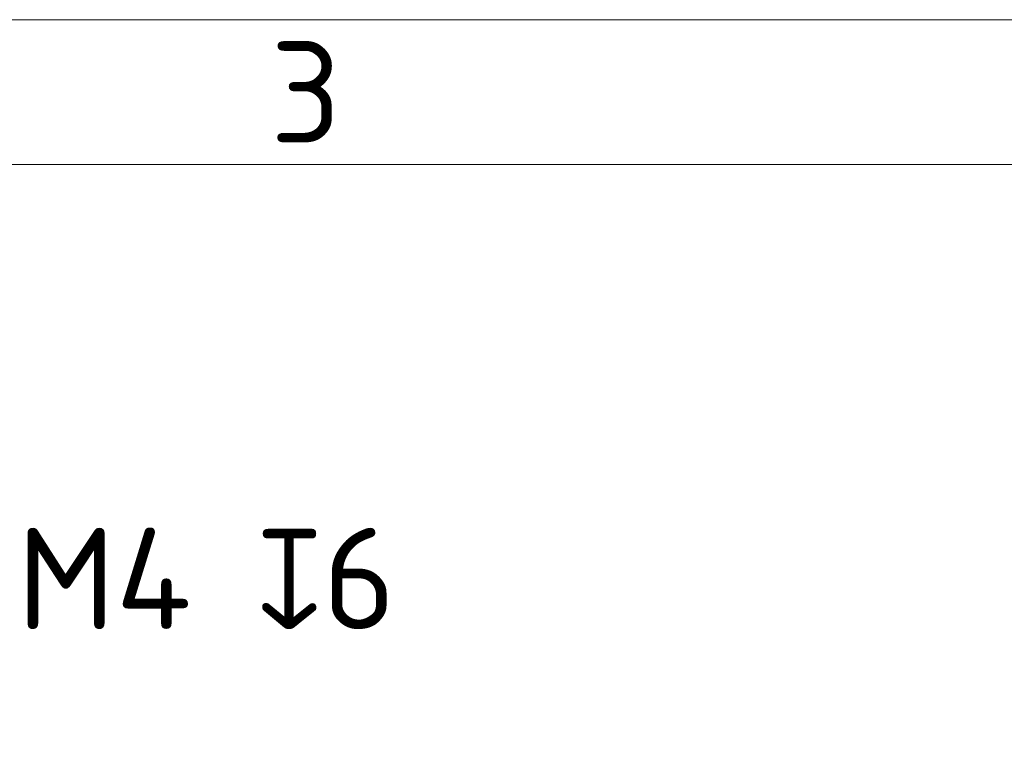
# Model space of a CAD drawing. Header units: millimetres. Extents: x 10 to 830, y 10 to 584.
# Tile 101 of 175: x 250 to 318, y 534 to 584. Entities that reach past the tile are written whole.
import ezdxf

# ---------------------------------------------------------------- set-up
doc = ezdxf.new("R2010")
doc.units = ezdxf.units.MM
doc.header["$LTSCALE"] = 2
doc.layers.add('Rahmen (ISO)', color=7, linetype='Continuous', lineweight=70)
doc.layers.add('Symbol (ISO)', color=7, linetype='Continuous', lineweight=25)
doc.styles.add('Bezeichnungstext (ISO)', font='isocpeur.ttf')
doc.styles.add('Notiztext (ISO)', font='isocpeur.ttf')
doc.dimstyles.new('Standard - Methode 1b (ISO)$7', dxfattribs={"dimscale": 2, "dimtxt": 3.5, "dimasz": 2.5, "dimexe": 2, "dimexo": 0, "dimgap": 0.762, "dimtad": 1, "dimtoh": 1, "dimdsep": 46, "dimtxsty": 'Notiztext (ISO)', "dimcen": 0.09, "dimdle": 10, "dimclrd": 256, "dimclre": 256, "dimclrt": 256, "dimazin": 2, "dimtfac": 1, "dimtmove": 0, "dimatfit": 3, "dimfxl": 1, "dimtolj": 1, "dimlwd": -1, "dimlwe": -1, "dimarcsym": 0})

# ---------------------------------------------------------------- blocks, each defined once
blk = doc.blocks.new('Ränder Basler-A3')
at = {"layer": 'Rahmen (ISO)', "color": 7, "lineweight": 18}
blk.add_line((5, 292), (415, 292), dxfattribs=at)
at = {"layer": 'Rahmen (ISO)', "lineweight": 18}
blk.add_line((110, 287), (160, 287), dxfattribs=at)
at = {"layer": 'Rahmen (ISO)', "insert": (135, 289.5), "char_height": 3.5, "attachment_point": 5, "style": 'Bezeichnungstext (ISO)'}
blk.add_mtext('\\fISOCPEUR|b0|i0;{\\H3.5000;3}', dxfattribs=at)

msp = doc.modelspace()

# ---------------------------------------------------------------- block references
at = {"xscale": 2, "yscale": 2, "zscale": 2}
msp.add_blockref('Ränder Basler-A3', (0, 0), dxfattribs=at)

# ---------------------------------------------------------------- texts
at = {"layer": 'Symbol (ISO)', "insert": (235.54783473, 548.88600742), "char_height": 6.9999998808, "width": 43.8504737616, "attachment_point": 1, "style": 'Notiztext (ISO)'}
msp.add_mtext('\\fISOCPEUR|b0|i0;{\\H7.0000;4x M4 }\\fAIGDT|b0|i0;{\\H7.0000;x}\\fISOCPEUR|b0|i0;{\\H7.0000;6}', dxfattribs=at)

# ---------------------------------------------------------------- leaders
at = {"layer": 'Symbol (ISO)', "annotation_type": 0, "has_hookline": 1, "hookline_direction": 0, "text_width": 42.6935598}
msp.add_leader([(214.93449934, 517.31941944), (229.02383473, 545.38600748), (234.02383473, 545.38600748)], dimstyle='Standard - Methode 1b (ISO)$7', override={"dimtad": 0}, dxfattribs=at)

doc.saveas('drawing.dxf')
